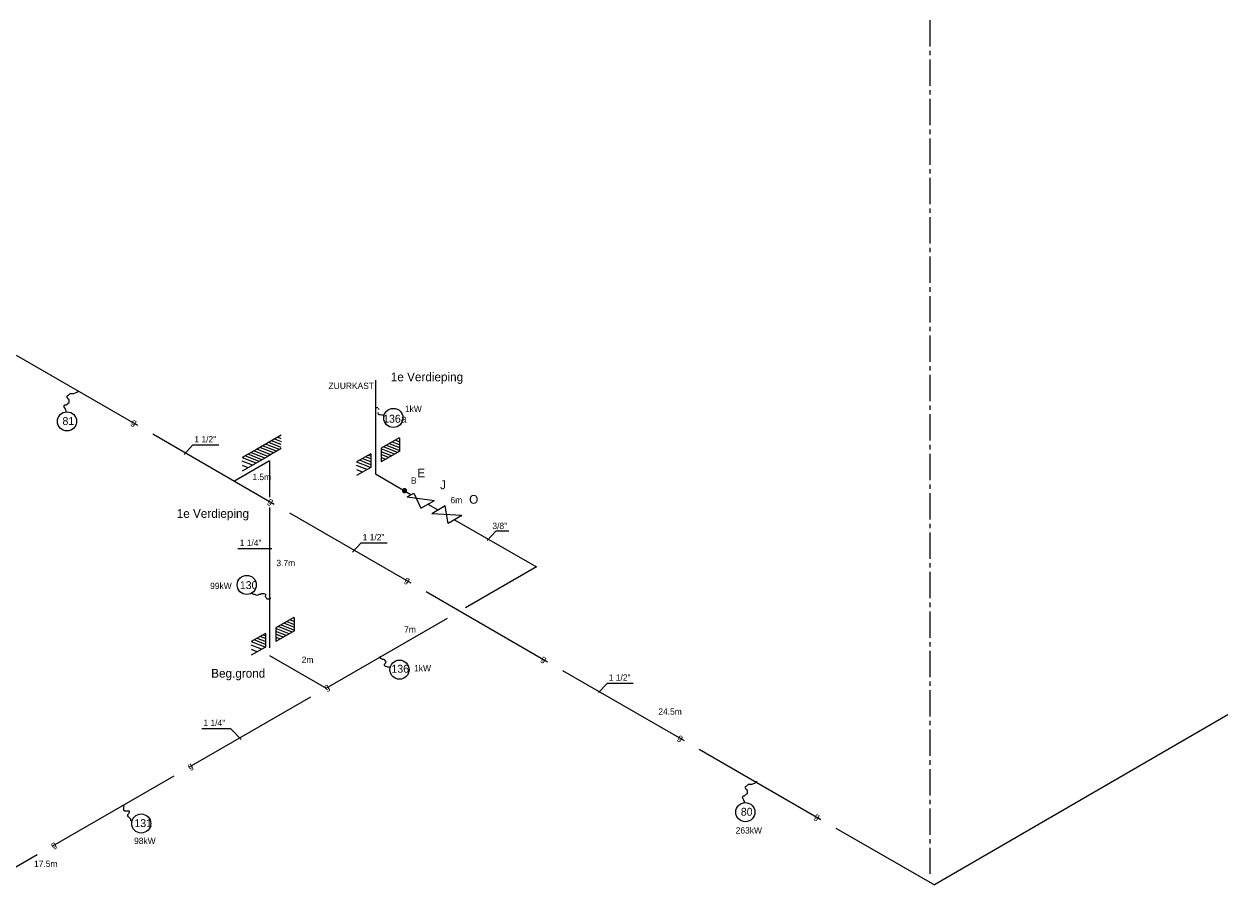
# Model space of a CAD drawing. Extents: x 0 to 118900, y 0 to 84100.
# Tile 4 of 24: x 38808 to 73150, y 14825 to 39795. Entities that reach past the tile are written whole.
import ezdxf
from ezdxf.enums import TextEntityAlignment as Align

# ---------------------------------------------------------------- set-up
doc = ezdxf.new("R2010")
doc.units = 0
doc.header["$LTSCALE"] = 100
for name, pattern in [('2322107', [2000, 1000, 1000]), ('2322134', [45, 40, -5]), ('CENTER2', [11.25, 7.5, -1.25, 1.25, -1.25])]:
    doc.linetypes.add(name, pattern=pattern)
for name, color, linetype in [('WL541---', 4, 'CONTINUOUS'), ('WM541---', 1, 'CONTINUOUS'), ('WM561---', 1, 'CONTINUOUS')]:
    doc.layers.add(name, color=color, linetype=linetype)
doc.styles.add('BURO-018', font='BUROFONT.shx', dxfattribs={"height": 180})
doc.styles.add('BURO-025', font='BUROFONT.shx', dxfattribs={"height": 250})

# ---------------------------------------------------------------- blocks, each defined once
blk = doc.blocks.new('2322134-9')
at = {"layer": 'WM541---', "color": 0, "style": 'BURO-018'}
for rotation, p in [(330, (41939, 28410)), (330, (45836, 26160)), (330, (49733, 23910)), (330, (53630, 21660)), (30, (47449, 20853)), (330, (57527, 19410)), (30, (43552, 18603)), (330, (61424, 17160)), (30, (39655, 16353))]:
    blk.add_text('g', height=180, rotation=rotation, dxfattribs=at).set_placement(p, align=Align.MIDDLE)

msp = doc.modelspace()

# ---------------------------------------------------------------- linework, layer by layer
at = {"layer": 'WL541---', "linetype": '2322134'}
for p, q in [((3510, 50597), (64779, 15223)), ((48832, 29628), (48832, 26954)), ((45812, 27333), (44808, 26753)), ((45812, 27333), (45812, 26293)), ((48832, 26954), (49844, 26370)), ((45812, 25994), (45812, 21769)), ((50327, 26091), (50612, 25926)), ((51091, 25649), (53424, 24303)), ((53424, 24303), (51404, 23137)), ((50877, 22832), (32329, 12123)), ((45812, 21769), (47424, 20838))]:
    msp.add_line(p, q, dxfattribs=at)
at = {"layer": 'WL541---', "color": 2, "linetype": '2322134'}
for p, q in [((49740, 26300), (49931, 26411)), ((50131, 25977), (50519, 26201)), ((50825, 26044), (50437, 25820)), ((51300, 25769), (50903, 25540))]:
    msp.add_line(p, q, dxfattribs=at)
at = {"layer": 'WL541---', "color": 1, "linetype": 'CONTINUOUS'}
msp.add_line((73150, 20082), (64779, 15223), dxfattribs=at)
at = {"layer": 'WM541---', "color": 8, "linetype": 'CENTER2'}
msp.add_line((64649, 42157), (64649, 15539), dxfattribs=at)
at = {"layer": 'WM541---'}
for p, q in [((40033, 29185), (40076, 29207)), ((40076, 29207), (40120, 29250)), ((40120, 29250), (40228, 29250)), ((40228, 29250), (40315, 29293)), ((40315, 29293), (40358, 29315)), ((40358, 29315), (40358, 29336)), ((39947, 28882), (39968, 28925)), ((39968, 28839), (39947, 28882)), ((39968, 28925), (40012, 28925)), ((40012, 28925), (40055, 28969)), ((40033, 29142), (40033, 29185)), ((40055, 29098), (40033, 29142)), ((40098, 29077), (40055, 29098)), ((40055, 28969), (40098, 28990)), ((40098, 28990), (40098, 29077)), ((39990, 28796), (39968, 28839)), ((40012, 28752), (39990, 28796)), ((40012, 28709), (40012, 28752)), ((48897, 28844), (48864, 28844)), ((48914, 28678), (48914, 28712)), ((48930, 28645), (48914, 28678)), ((48930, 28794), (48930, 28827)), ((48964, 28645), (48930, 28645)), ((49013, 28629), (48964, 28645)), ((49079, 28629), (49013, 28629)), ((43617, 27773), (43375, 27514)), ((44361, 27773), (43617, 27773)), ((52265, 25317), (52023, 25058)), ((52637, 25317), (52265, 25317)), ((45873, 24822), (44910, 24816)), ((48418, 24978), (48176, 24719)), ((49162, 24978), (48418, 24978)), ((45287, 23575), (45320, 23541)), ((45320, 23541), (45353, 23525)), ((45353, 23525), (45386, 23525)), ((45386, 23525), (45419, 23508)), ((45419, 23508), (45452, 23492)), ((45452, 23492), (45486, 23508)), ((45486, 23508), (45519, 23525)), ((45519, 23525), (45552, 23525)), ((45552, 23525), (45585, 23541)), ((45585, 23541), (45651, 23541)), ((45651, 23541), (45700, 23525)), ((45700, 23492), (45684, 23459)), ((45684, 23459), (45717, 23426)), ((45700, 23525), (45700, 23492)), ((45717, 23426), (45733, 23393)), ((45733, 23393), (45833, 23393)), ((45833, 23393), (45849, 23426)), ((48973, 21691), (48973, 21757)), ((48973, 21757), (48973, 21741)), ((49006, 21675), (48973, 21691)), ((49039, 21658), (49006, 21675)), ((49072, 21658), (49039, 21658)), ((49105, 21642), (49072, 21658)), ((49105, 21609), (49105, 21642)), ((49089, 21526), (49122, 21559)), ((49089, 21493), (49089, 21526)), ((49105, 21460), (49089, 21493)), ((49138, 21592), (49105, 21609)), ((49138, 21460), (49105, 21460)), ((49122, 21559), (49138, 21592)), ((49188, 21443), (49138, 21460)), ((49254, 21443), (49188, 21443)), ((55439, 20972), (55196, 20713)), ((56183, 20972), (55439, 20972)), ((44705, 19683), (43876, 19678)), ((44705, 19683), (44999, 19373)), ((59384, 18032), (59428, 18054)), ((59384, 17989), (59384, 18032)), ((59406, 17946), (59384, 17989)), ((59449, 17924), (59406, 17946)), ((59428, 18054), (59471, 18097)), ((59449, 17837), (59449, 17924)), ((59471, 18097), (59579, 18097)), ((59579, 18097), (59666, 18140)), ((59666, 18140), (59709, 18162)), ((59709, 18162), (59709, 18184)), ((59298, 17729), (59319, 17772)), ((59319, 17686), (59298, 17729)), ((59319, 17772), (59363, 17772)), ((59341, 17643), (59319, 17686)), ((59363, 17599), (59341, 17643)), ((59363, 17772), (59406, 17816)), ((59363, 17556), (59363, 17599)), ((59406, 17816), (59449, 17837)), ((41634, 17479), (41601, 17479)), ((41667, 17462), (41634, 17479)), ((41651, 17429), (41667, 17462)), ((41651, 17346), (41651, 17429)), ((41684, 17330), (41651, 17346)), ((41816, 17330), (41684, 17330)), ((41767, 17231), (41800, 17264)), ((41767, 17198), (41767, 17231)), ((41783, 17165), (41767, 17198)), ((41800, 17264), (41816, 17297)), ((41816, 17297), (41816, 17330)), ((41849, 17099), (41783, 17165)), ((41849, 17066), (41849, 17099)), ((41882, 17032), (41849, 17066)), ((41882, 16999), (41882, 17032))]:
    msp.add_line(p, q, dxfattribs=at)
at = {"layer": 'WM541---', "color": 8}
for p, q in [((46145, 28066), (45434, 27656)), ((46145, 27709), (45793, 27848)), ((46145, 27792), (45868, 27901)), ((46154, 27870), (45958, 27947)), ((46145, 27956), (46034, 28000)), ((49507, 27984), (48994, 27688)), ((49507, 27710), (49230, 27819)), ((49516, 27788), (49320, 27865)), ((49507, 27874), (49396, 27918)), ((49518, 27987), (49518, 27598)), ((45434, 27656), (45031, 27423)), ((45595, 27361), (45205, 27515)), ((45681, 27410), (45281, 27568)), ((45760, 27455), (45367, 27611)), ((45844, 27504), (45445, 27662)), ((45929, 27553), (45530, 27711)), ((46013, 27601), (45614, 27759)), ((46098, 27651), (45699, 27808)), ((46145, 27678), (45757, 27454)), ((48699, 27531), (48295, 27298)), ((48699, 27459), (48631, 27485)), ((48699, 27531), (48699, 27142)), ((48994, 27688), (48994, 27300)), ((49375, 27520), (48994, 27670)), ((49507, 27596), (48994, 27300)), ((49291, 27471), (48994, 27589)), ((49206, 27422), (48994, 27506)), ((49460, 27569), (49061, 27727)), ((49507, 27627), (49155, 27766)), ((45328, 27206), (45030, 27324)), ((45760, 27455), (45031, 27034)), ((45201, 27133), (45037, 27198)), ((45427, 27263), (45040, 27416)), ((45512, 27312), (45116, 27469)), ((45760, 27455), (45757, 27456)), ((48592, 27081), (48294, 27198)), ((48699, 27142), (48295, 26909)), ((48691, 27138), (48304, 27291)), ((48699, 27218), (48380, 27344)), ((48699, 27299), (48469, 27390)), ((48699, 27382), (48545, 27443)), ((49124, 27368), (48994, 27420)), ((49122, 27374), (49119, 27375)), ((48466, 27008), (48301, 27073)), ((46499, 22857), (45987, 22561)), ((46499, 22583), (46223, 22692)), ((46508, 22660), (46312, 22738)), ((46499, 22747), (46388, 22791)), ((46511, 22859), (46511, 22471)), ((45691, 22403), (45288, 22170)), ((45691, 22331), (45624, 22358)), ((45691, 22403), (45691, 22015)), ((45987, 22561), (45987, 22172)), ((46368, 22392), (45987, 22543)), ((46499, 22468), (45987, 22172)), ((46284, 22344), (45987, 22461)), ((46199, 22295), (45987, 22379)), ((46453, 22441), (46053, 22599)), ((46499, 22500), (46147, 22639)), ((45585, 21953), (45287, 22071)), ((45691, 22015), (45288, 21782)), ((45684, 22010), (45297, 22163)), ((45691, 22090), (45373, 22216)), ((45691, 22172), (45462, 22262)), ((45691, 22254), (45538, 22315)), ((46117, 22241), (45987, 22292)), ((46114, 22246), (46112, 22247)), ((45458, 21880), (45294, 21946))]:
    msp.add_line(p, q, dxfattribs=at)
at = {"layer": 'WM541---', "color": 2}
for p, q in [((49740, 26300), (50519, 26201)), ((49931, 26411), (50131, 25977)), ((51300, 25769), (50437, 25820)), ((50903, 25540), (50825, 26044))]:
    msp.add_line(p, q, dxfattribs=at)
at = {"layer": 'WM541---', "const_width": 75}
msp.add_lwpolyline([(49624, 26478, 1), (49699, 26478, 1)], format="xyb", close=True, dxfattribs=at)
at = {"layer": 'WM541---'}
for centre in [(40033, 28455), (49343, 28554), (45160, 23788), (49518, 21368), (59384, 17302), (42151, 16978)]:
    msp.add_circle(centre, 273, dxfattribs=at)

# ---------------------------------------------------------------- block references
msp.add_blockref('2322134-9', (0, 0), dxfattribs=at)

# ---------------------------------------------------------------- texts
at = {"layer": 'WM541---', "color": 1, "style": 'BURO-018'}
for s, p in [('ZUURKAST', (47493, 29380)), ('1kW', (49672, 28724)), ('1 1/2"', (43666, 27854)), ('1.5m', (45321, 26779)), ('B', (49846, 26678)), ('6m', (50973, 26119)), ('3/8"', (52168, 25381)), ('1 1/4"', (44959, 24897)), ('1 1/2"', (48467, 25058)), ('3.7m', (46007, 24323)), ('99kW', (44116, 23670)), ('7m', (49650, 22428)), ('2m', (46728, 21562)), ('1kW', (49935, 21319)), ('1 1/2"', (55487, 21052)), ('24.5m', (56901, 20083)), ('1 1/4"', (43924, 19759)), ('263kW', (59108, 16692)), ('98kW', (41946, 16392)), ('17.5m', (39092, 15738))]:
    msp.add_text(s, height=180, dxfattribs=at).set_placement(p)
at = {"layer": 'WM541---', "color": 2, "style": 'BURO-025'}
for s, height, p in [('1e Verdieping', 250, (49270, 29600)), ('81', 225, (39904, 28353)), ('136a', 225, (49052, 28418)), ('1e Verdieping', 250, (43163, 25702)), ('130', 225, (44964, 23669)), ('Beg.grond', 250, (44146, 21141)), ('136', 225, (49289, 21282)), ('80', 225, (59255, 17200)), ('131', 225, (41956, 16876))]:
    msp.add_text(s, height=height, dxfattribs=at).set_placement(p)
at = {"layer": 'WM561---', "color": 2, "linetype": '2322107', "style": 'BURO-025'}
for s, p in [('E', (50028, 26856)), ('J', (50676, 26520)), ('O', (51505, 26105))]:
    msp.add_text(s, height=250, dxfattribs=at).set_placement(p)

doc.saveas('drawing.dxf')
